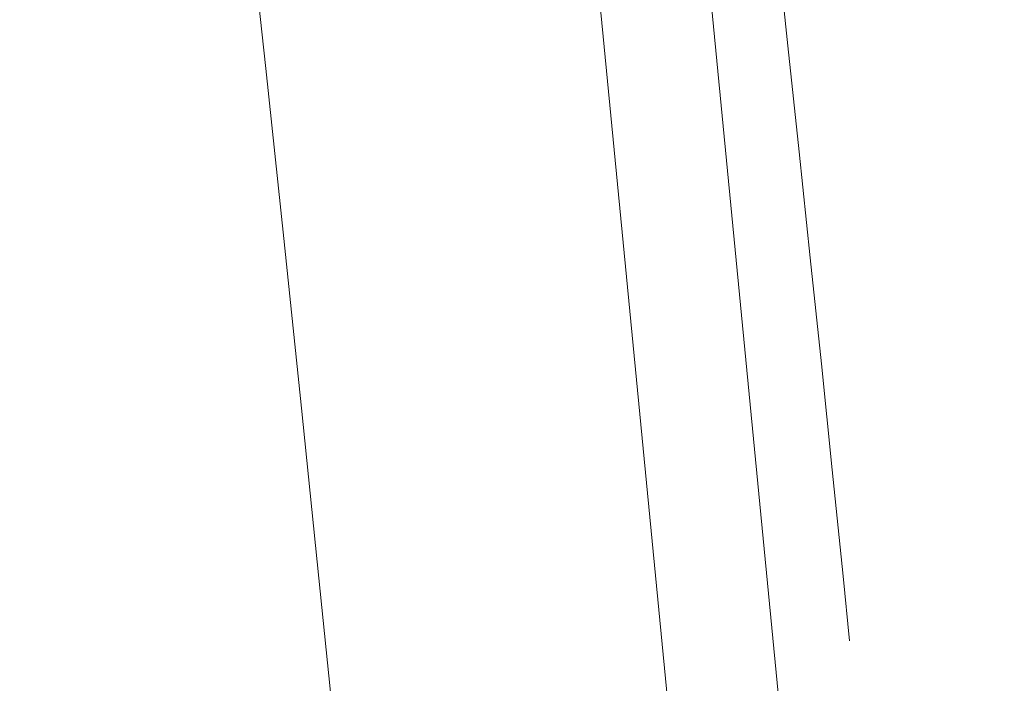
# Model space of a CAD drawing. Header units: millimetres. Extents: x -62314 to 79800, y -34032 to 28340.
# Tile 153 of 256: x 66642 to 66979, y -9624 to -9396. Entities that reach past the tile are written whole.
import ezdxf

# ---------------------------------------------------------------- set-up
doc = ezdxf.new("R2010")
doc.units = ezdxf.units.MM
doc.header["$LTSCALE"] = 508
doc.linetypes.add('Dash Style-6', pattern=[1.04164, 0.625, -0.20828, 0.06943, -0.13893])
for name, color, linetype, lineweight in [('(00) tekening-aanzicht grijs', 8, 'Continuous', 0), ('(00) tekening-stramien-algemeen', 7, 'Dash Style-6', 0), ('None', 7, 'Continuous', 0)]:
    doc.layers.add(name, color=color, linetype=linetype, lineweight=lineweight)

# ---------------------------------------------------------------- blocks, each defined once
blk = doc.blocks.new('bu-b-10')
at = {"layer": 'None', "color": 17, "lineweight": 0, "transparency": 33554687, "flags": 128}
blk.add_lwpolyline([(11044.81, 854.61), (11058.14, 819.03), (9943.49, 401.24), (9930.15, 436.83)], close=True, dxfattribs=at)
blk = doc.blocks.new('blok B 01 (2D)')
at = {"layer": '(00) tekening-aanzicht grijs', "color": 17, "lineweight": 0, "transparency": 33554687, "flags": 128}
blk.add_lwpolyline([(67147.1, 17815), (67147.15, 17815, 0.120217), (58755.98, 30980.72), (59001.11, 31046.44), (59684.33, 30368.24), (59885.21, 30565.97, -0.112264), (67637.51, 17925.97, -0.000404), (67654.79, 17874.82), (67653.59, 17874.13, -0.068823), (67693, 17589.15), (67693, 8520.64), (67193, 8520.64), (67193, 17589.15, 0.081822), (67163.93, 17765.58)], format="xyb", dxfattribs=at)
at = {"layer": 'None', "color": 17, "lineweight": 0, "transparency": 33554687, "flags": 128}
blk.add_lwpolyline([(67854.77, 18398.59, 0.109455), (60141.36, 30818.11)], format="xyb", dxfattribs=at)
at = {"layer": 'None', "color": 17, "transparency": 33554687, "rotation": 90}
blk.add_blockref('bu-b-10', (68046.99, 8444.05), dxfattribs=at)
blk = doc.blocks.new('Stramien blok B')
at = {"layer": '(00) tekening-stramien-algemeen', "color": 2, "lineweight": 0, "transparency": 33554687}
blk.add_arc((35700.81, -3868.71), 33612.33, 18.044708, 49.822253, dxfattribs=at)

msp = doc.modelspace()

# ---------------------------------------------------------------- block references
at = {"layer": 'None', "color": 17, "transparency": 33554687}
for name, p, rotation in [('blok B 01 (2D)', (-3125.94, -10622.93), 344.9999999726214), ('Stramien blok B', (0, 0), 344.9999645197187)]:
    msp.add_blockref(name, p, dxfattribs=dict(at, rotation=rotation))

doc.saveas('drawing.dxf')
